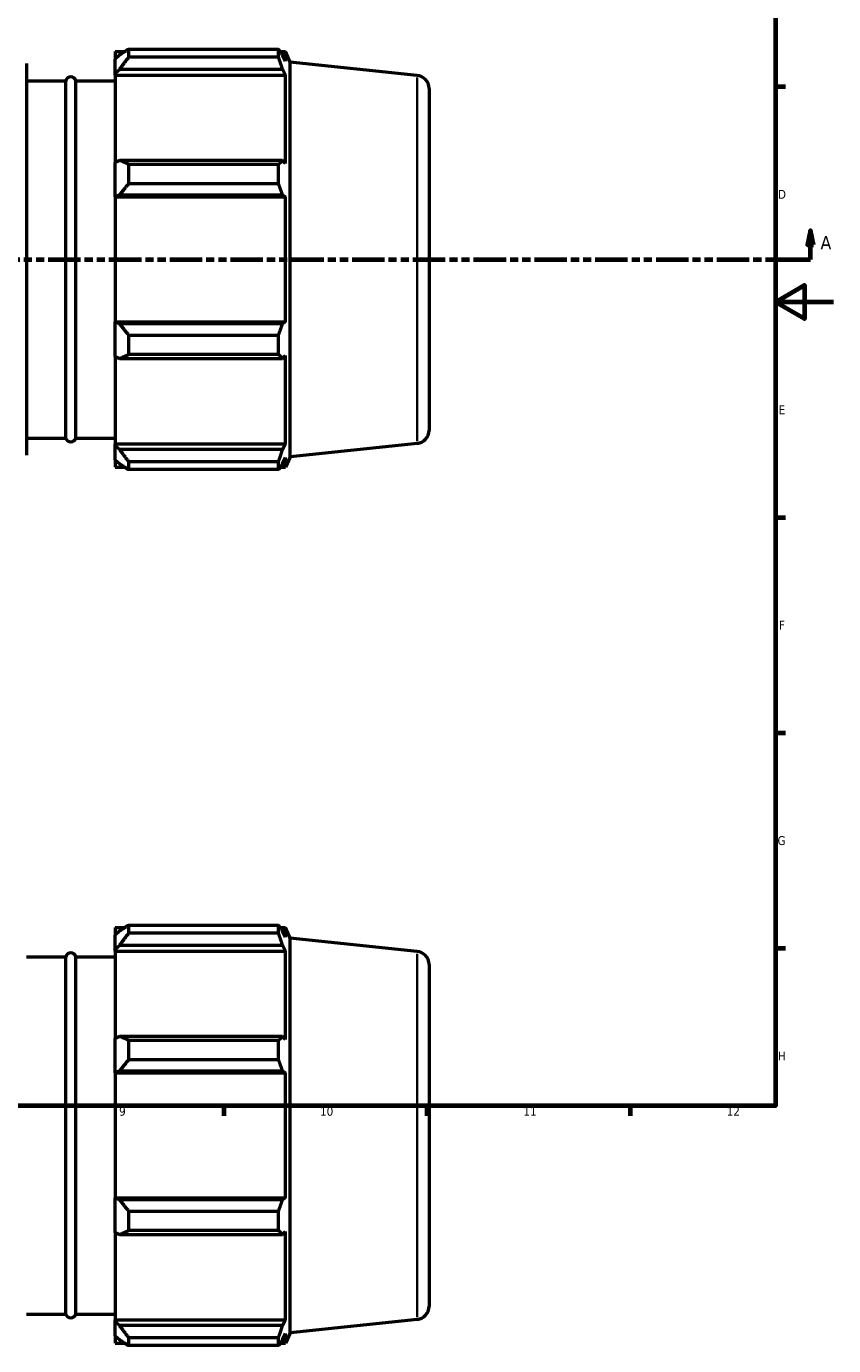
# Model space of a CAD drawing. Header units: millimetres. Extents: x -287 to 1246, y -63 to 890.
# Tile 4 of 7: x 563 to 841, y -63 to 392. Entities that reach past the tile are written whole.
import ezdxf

# ---------------------------------------------------------------- set-up
doc = ezdxf.new("R2010")
doc.units = ezdxf.units.MM
doc.linetypes.add('DOUBLE_DASH_CHAIN', pattern=[1.2403, 0.6614, -0.0827, 0.1654, -0.0827, 0.1654, -0.0827])
for name, color, linetype, lineweight in [('Border (ANSI)', 7, 'Continuous', 70), ('Section Line (ANSI)', 7, 'DOUBLE_DASH_CHAIN', 70), ('Visible (ANSI)', 7, 'Continuous', 50), ('Visible Narrow (ANSI)', 7, 'Continuous', 35)]:
    doc.layers.add(name, color=color, linetype=linetype, lineweight=lineweight)
doc.styles.add('Label Text (ANSI)', font='tahoma.ttf')
doc.styles.add('Note Text (ANSI)', font='tahoma.ttf')

# ---------------------------------------------------------------- blocks, each defined once
blk = doc.blocks.new('Borders Default Border')
at = {"layer": 'Border (ANSI)'}
for p, q in [((821, 371.25), (824.45, 371.25)), ((821, 222.75), (824.45, 222.75)), ((821, 148.5), (824.45, 148.5)), ((821, 74.25), (824.45, 74.25)), ((630.75, 20), (630.75, 16.55)), ((700.83, 20), (700.83, 16.55)), ((770.92, 20), (770.92, 16.55))]:
    blk.add_line(p, q, dxfattribs=at)
at = {"layer": 'Border (ANSI)', "flags": 128}
for points in [[(20, 20), (20, 574), (821, 574), (821, 20), (20, 20)], [(841, 297), (821, 297), (831, 302.77), (831, 291.23), (821, 297)]]:
    blk.add_lwpolyline(points, dxfattribs=at)
at = {"layer": 'Border (ANSI)', "attachment_point": 7, "style": 'Note Text (ANSI)'}
for s, insert, char_height in [('D', (821.81, 332.6), 3.05), ('E', (822.05, 258.35), 3.05), ('F', (822.14, 184.1), 3.05), ('G', (821.66, 109.79), 3.05), ('H', (821.81, 35.6), 3.05), ('9', (594.7, 16.49), 3.05), ('10', (663.96, 16.49), 3.048), ('11', (734.04, 16.55), 3.048), ('12', (804.13, 16.55), 3.048)]:
    blk.add_mtext(s, dxfattribs=dict(at, insert=insert, char_height=char_height))
blk = doc.blocks.new('2dTransSection0')
at = {"layer": 'Section Line (ANSI)', "linetype": 'Continuous'}
for p, q in [((235.03, 321.7), (234.03, 316.7)), ((235.03, 316.7), (235.03, 321.7)), ((236.03, 316.7), (235.03, 321.7)), ((833.03, 321.7), (832.03, 316.7)), ((833.03, 316.7), (833.03, 321.7)), ((834.03, 316.7), (833.03, 321.7)), ((234.03, 316.7), (236.03, 316.7)), ((235.03, 311.7), (235.03, 316.7)), ((832.03, 316.7), (834.03, 316.7)), ((833.03, 311.7), (833.03, 316.7)), ((235.03, 311.7), (246.38, 311.7)), ((821.68, 311.7), (833.03, 311.7))]:
    blk.add_line(p, q, dxfattribs=at)
at = {"layer": 'Section Line (ANSI)', "linetype": 'DOUBLE_DASH_CHAIN', "ltscale": 16.892498}
blk.add_line((235.03, 311.7), (833.03, 311.7), dxfattribs=at)
at = {"layer": 'Section Line (ANSI)', "linetype": 'Continuous', "flags": 128}
for points in [[(236.03, 316.7), (235.03, 321.7), (234.03, 316.7), (236.03, 316.7)], [(834.03, 316.7), (833.03, 321.7), (832.03, 316.7), (834.03, 316.7)]]:
    blk.add_lwpolyline(points, dxfattribs=at)
at = {"layer": 'Section Line (ANSI)'}
for points in [[(236.03, 316.7), (235.03, 321.7), (234.03, 316.7), (236.03, 316.7)], [(834.03, 316.7), (833.03, 321.7), (832.03, 316.7), (834.03, 316.7)]]:
    blk.add_solid(points, dxfattribs=at)
at = {"layer": 'Section Line (ANSI)', "char_height": 4.57, "attachment_point": 7, "style": 'Label Text (ANSI)'}
for insert in [(227.67, 315.2), (836.5, 315.2)]:
    blk.add_mtext('A', dxfattribs=dict(at, insert=insert))

msp = doc.modelspace()

# ---------------------------------------------------------------- linework, layer by layer
at = {"layer": 'Visible (ANSI)'}
for p, q in [((593.374, 383.307), (593.374, 380.727)), ((593.374, 383.307), (596.652, 383.307)), ((594.914, 382.196), (593.374, 380.727)), ((597.994, 384.149), (597.994, 381.364)), ((597.994, 384.149), (649.68, 384.149)), ((649.68, 381.364), (649.68, 384.149)), ((650.278, 383.307), (652.08, 383.307)), ((652.08, 379.993), (651.052, 382.196)), ((652.08, 379.993), (652.08, 383.307)), ((653.674, 379.727), (652.08, 383.307)), ((562.746, 379.197), (562.746, 244.197)), ((593.374, 375.899), (593.374, 380.727)), ((649.68, 381.364), (597.994, 381.364)), ((653.674, 243.667), (653.674, 379.727)), ((697.502, 375.121), (653.674, 379.727)), ((562.746, 373.297), (576.317, 373.297)), ((576.317, 250.097), (576.317, 373.297)), ((579.77, 250.097), (579.77, 373.297)), ((579.77, 373.297), (593.374, 373.297)), ((593.374, 375.899), (594.914, 377.265)), ((593.374, 375.216), (593.374, 375.899)), ((593.374, 375.216), (593.374, 345.118)), ((593.374, 375.216), (652.08, 375.216)), ((594.914, 377.265), (651.052, 377.265)), ((651.052, 377.265), (652.08, 375.216)), ((652.08, 344.763), (652.08, 375.216)), ((701.531, 370.645), (701.531, 252.749)), ((594.914, 345.83), (593.374, 345.118)), ((651.052, 345.83), (594.914, 345.83)), ((652.08, 344.763), (651.052, 345.83)), ((593.374, 333.462), (593.374, 345.118)), ((597.994, 344.492), (597.994, 337.77)), ((597.994, 344.492), (649.68, 344.492)), ((649.68, 337.77), (649.68, 344.492)), ((649.68, 337.77), (597.994, 337.77)), ((593.374, 333.462), (594.914, 333.925)), ((593.374, 333.231), (593.374, 333.462)), ((593.374, 333.231), (593.374, 290.164)), ((593.374, 333.231), (652.08, 333.231)), ((594.914, 333.925), (651.052, 333.925)), ((651.052, 333.925), (652.08, 333.231)), ((652.08, 290.164), (652.08, 333.231)), ((593.374, 289.932), (593.374, 290.164)), ((593.374, 290.164), (652.08, 290.164)), ((594.914, 289.469), (593.374, 289.932)), ((593.374, 278.276), (593.374, 289.932)), ((651.052, 289.469), (594.914, 289.469)), ((652.08, 290.164), (651.052, 289.469)), ((597.994, 285.624), (597.994, 278.902)), ((597.994, 285.624), (649.68, 285.624)), ((649.68, 278.902), (649.68, 285.624)), ((593.374, 278.276), (594.914, 277.565)), ((593.374, 278.276), (593.374, 248.178)), ((594.914, 277.565), (651.052, 277.565)), ((649.68, 278.902), (597.994, 278.902)), ((651.052, 277.565), (652.08, 278.631)), ((652.08, 248.178), (652.08, 278.631)), ((562.746, 250.097), (576.317, 250.097)), ((579.77, 250.097), (593.374, 250.097)), ((593.374, 247.495), (593.374, 248.178)), ((593.374, 248.178), (652.08, 248.178)), ((593.374, 242.667), (593.374, 247.495)), ((594.914, 246.129), (593.374, 247.495)), ((651.052, 246.129), (594.914, 246.129)), ((652.08, 248.178), (651.052, 246.129)), ((697.502, 248.274), (653.674, 243.667)), ((593.374, 242.667), (594.914, 241.198)), ((593.374, 242.667), (593.374, 240.087)), ((597.994, 242.03), (597.994, 239.246)), ((597.994, 242.03), (649.68, 242.03)), ((649.68, 239.246), (649.68, 242.03)), ((651.052, 241.198), (652.08, 243.401)), ((653.674, 243.667), (652.08, 240.087)), ((652.08, 240.087), (652.08, 243.401)), ((593.374, 240.087), (596.652, 240.087)), ((649.68, 239.246), (597.994, 239.246)), ((650.278, 240.087), (652.08, 240.087)), ((597.994, 82.211), (597.994, 79.426)), ((597.994, 82.211), (649.68, 82.211)), ((649.68, 79.426), (649.68, 82.211)), ((593.374, 81.369), (593.374, 78.789)), ((593.374, 81.369), (596.652, 81.369)), ((594.914, 80.258), (593.374, 78.789)), ((593.374, 73.961), (593.374, 78.789)), ((649.68, 79.426), (597.994, 79.426)), ((650.278, 81.369), (652.08, 81.369)), ((652.08, 78.055), (651.052, 80.258)), ((652.08, 78.055), (652.08, 81.369)), ((653.674, 77.789), (652.08, 81.369)), ((653.674, -58.271), (653.674, 77.789)), ((697.502, 73.183), (653.674, 77.789)), ((593.374, 73.961), (594.914, 75.327)), ((593.374, 73.278), (593.374, 73.961)), ((593.374, 73.278), (593.374, 43.18)), ((593.374, 73.278), (652.08, 73.278)), ((594.914, 75.327), (651.052, 75.327)), ((651.052, 75.327), (652.08, 73.278)), ((652.08, 42.825), (652.08, 73.278)), ((562.746, 71.359), (576.317, 71.359)), ((576.317, -51.841), (576.317, 71.359)), ((579.77, -51.841), (579.77, 71.359)), ((579.77, 71.359), (593.374, 71.359)), ((701.531, 68.707), (701.531, -49.189)), ((594.914, 43.892), (593.374, 43.18)), ((593.374, 31.524), (593.374, 43.18)), ((651.052, 43.892), (594.914, 43.892)), ((597.994, 42.554), (597.994, 35.832)), ((597.994, 42.554), (649.68, 42.554)), ((649.68, 35.832), (649.68, 42.554)), ((652.08, 42.825), (651.052, 43.892)), ((593.374, 31.524), (594.914, 31.987)), ((594.914, 31.987), (651.052, 31.987)), ((649.68, 35.832), (597.994, 35.832)), ((651.052, 31.987), (652.08, 31.293)), ((593.374, 31.293), (593.374, 31.524)), ((593.374, 31.293), (593.374, -11.774)), ((593.374, 31.293), (652.08, 31.293)), ((652.08, -11.774), (652.08, 31.293)), ((593.374, -12.006), (593.374, -11.774)), ((593.374, -11.774), (652.08, -11.774)), ((593.374, -23.662), (593.374, -12.006)), ((594.914, -12.469), (593.374, -12.006)), ((651.052, -12.469), (594.914, -12.469)), ((652.08, -11.774), (651.052, -12.469)), ((597.994, -16.314), (597.994, -23.036)), ((597.994, -16.314), (649.68, -16.314)), ((649.68, -23.036), (649.68, -16.314)), ((593.374, -23.662), (594.914, -24.373)), ((593.374, -23.662), (593.374, -53.76)), ((594.914, -24.373), (651.052, -24.373)), ((649.68, -23.036), (597.994, -23.036)), ((651.052, -24.373), (652.08, -23.307)), ((652.08, -53.76), (652.08, -23.307)), ((562.746, -51.841), (576.317, -51.841)), ((579.77, -51.841), (593.374, -51.841)), ((593.374, -54.443), (593.374, -53.76)), ((593.374, -53.76), (652.08, -53.76)), ((593.374, -59.271), (593.374, -54.443)), ((594.914, -55.809), (593.374, -54.443)), ((652.08, -53.76), (651.052, -55.809)), ((697.502, -53.664), (653.674, -58.271)), ((651.052, -55.809), (594.914, -55.809)), ((651.052, -60.74), (652.08, -58.537)), ((653.674, -58.271), (652.08, -61.851)), ((652.08, -61.851), (652.08, -58.537)), ((593.374, -59.271), (594.914, -60.74)), ((593.374, -59.271), (593.374, -61.851)), ((593.374, -61.851), (596.652, -61.851)), ((597.994, -59.908), (597.994, -62.692)), ((597.994, -59.908), (649.68, -59.908)), ((649.68, -62.692), (597.994, -62.692)), ((649.68, -62.692), (649.68, -59.908)), ((650.278, -61.851), (652.08, -61.851))]:
    msp.add_line(p, q, dxfattribs=at)
for centre, radius, start, end in [((578.044, 372.789), 1.8, 16.41081, 163.58919), ((697.031, 370.645), 4.5, 0, 84), ((578.044, 250.606), 1.8, 196.41081, 343.58919), ((697.031, 252.749), 4.5, 276, 0), ((697.031, 68.707), 4.5, 0, 84), ((578.044, 70.851), 1.8, 16.41081, 163.58919), ((697.031, -49.189), 4.5, 276, 0), ((578.044, -51.332), 1.8, 196.41081, 343.58919)]:
    msp.add_arc(centre, radius, start, end, dxfattribs=at)
for points, weights in [([(597.994, 384.149), (596.392, 383.152), (594.914, 382.196)], [1.01369343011, 1.00983047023, 1.00516102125]), ([(649.68, 384.149), (650.393, 383.152), (651.052, 382.196)], [1, 1.00129916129, 1.00178156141]), ([(594.914, 377.265), (596.392, 379.273), (597.994, 381.364)], [1.00516102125, 1.00983047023, 1.01369343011]), ([(651.052, 377.265), (650.393, 379.273), (649.68, 381.364)], [1.00178156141, 1.00129916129, 1]), ([(597.994, 344.492), (596.392, 345.174), (594.914, 345.83)], [1.01369343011, 1.00983047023, 1.00516102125]), ([(649.68, 344.492), (650.393, 345.174), (651.052, 345.83)], [1, 1.00129916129, 1.00178156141]), ([(594.914, 333.925), (596.392, 335.808), (597.994, 337.77)], [1.00516102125, 1.00983047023, 1.01369343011]), ([(651.052, 333.925), (650.393, 335.808), (649.68, 337.77)], [1.00178156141, 1.00129916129, 1]), ([(597.994, 285.624), (596.392, 287.586), (594.914, 289.469)], [1.01369343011, 1.00983047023, 1.00516102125]), ([(649.68, 285.624), (650.393, 287.586), (651.052, 289.469)], [1, 1.00129916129, 1.00178156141]), ([(594.914, 277.565), (596.392, 278.22), (597.994, 278.902)], [1.00516102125, 1.00983047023, 1.01369343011]), ([(651.052, 277.565), (650.393, 278.22), (649.68, 278.902)], [1.00178156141, 1.00129916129, 1]), ([(597.994, 242.03), (596.392, 244.121), (594.914, 246.129)], [1.01369343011, 1.00983047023, 1.00516102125]), ([(649.68, 242.03), (650.393, 244.121), (651.052, 246.129)], [1, 1.00129916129, 1.00178156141]), ([(594.914, 241.198), (596.392, 240.242), (597.994, 239.246)], [1.00516102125, 1.00983047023, 1.01369343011]), ([(651.052, 241.198), (650.393, 240.242), (649.68, 239.246)], [1.00178156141, 1.00129916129, 1]), ([(597.994, 82.211), (596.392, 81.214), (594.914, 80.258)], [1.01369343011, 1.00983047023, 1.00516102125]), ([(649.68, 82.211), (650.393, 81.214), (651.052, 80.258)], [1, 1.00129916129, 1.00178156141]), ([(594.914, 75.327), (596.392, 77.335), (597.994, 79.426)], [1.00516102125, 1.00983047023, 1.01369343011]), ([(651.052, 75.327), (650.393, 77.335), (649.68, 79.426)], [1.00178156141, 1.00129916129, 1]), ([(597.994, 42.554), (596.392, 43.236), (594.914, 43.892)], [1.01369343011, 1.00983047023, 1.00516102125]), ([(649.68, 42.554), (650.393, 43.236), (651.052, 43.892)], [1, 1.00129916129, 1.00178156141]), ([(594.914, 31.987), (596.392, 33.87), (597.994, 35.832)], [1.00516102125, 1.00983047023, 1.01369343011]), ([(651.052, 31.987), (650.393, 33.87), (649.68, 35.832)], [1.00178156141, 1.00129916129, 1]), ([(597.994, -16.314), (596.392, -14.352), (594.914, -12.469)], [1.01369343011, 1.00983047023, 1.00516102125]), ([(649.68, -16.314), (650.393, -14.352), (651.052, -12.469)], [1, 1.00129916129, 1.00178156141]), ([(594.914, -24.373), (596.392, -23.718), (597.994, -23.036)], [1.00516102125, 1.00983047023, 1.01369343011]), ([(651.052, -24.373), (650.393, -23.718), (649.68, -23.036)], [1.00178156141, 1.00129916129, 1]), ([(597.994, -59.908), (596.392, -57.817), (594.914, -55.809)], [1.01369343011, 1.00983047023, 1.00516102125]), ([(649.68, -59.908), (650.393, -57.817), (651.052, -55.809)], [1, 1.00129916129, 1.00178156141]), ([(594.914, -60.74), (596.392, -61.696), (597.994, -62.692)], [1.00516102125, 1.00983047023, 1.01369343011]), ([(651.052, -60.74), (650.393, -61.696), (649.68, -62.692)], [1.00178156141, 1.00129916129, 1])]:
    msp.add_rational_spline(points, weights, degree=2, dxfattribs=at)
at = {"layer": 'Visible Narrow (ANSI)'}
for p, q in [((697.502, 249.054), (697.502, 374.34)), ((697.502, -52.884), (697.502, 72.402))]:
    msp.add_line(p, q, dxfattribs=at)

# ---------------------------------------------------------------- block references
msp.add_blockref('Borders Default Border', (0, 0))
at = {"layer": 'Section Line (ANSI)'}
msp.add_blockref('2dTransSection0', (0, 0), dxfattribs=at)

doc.saveas('drawing.dxf')
